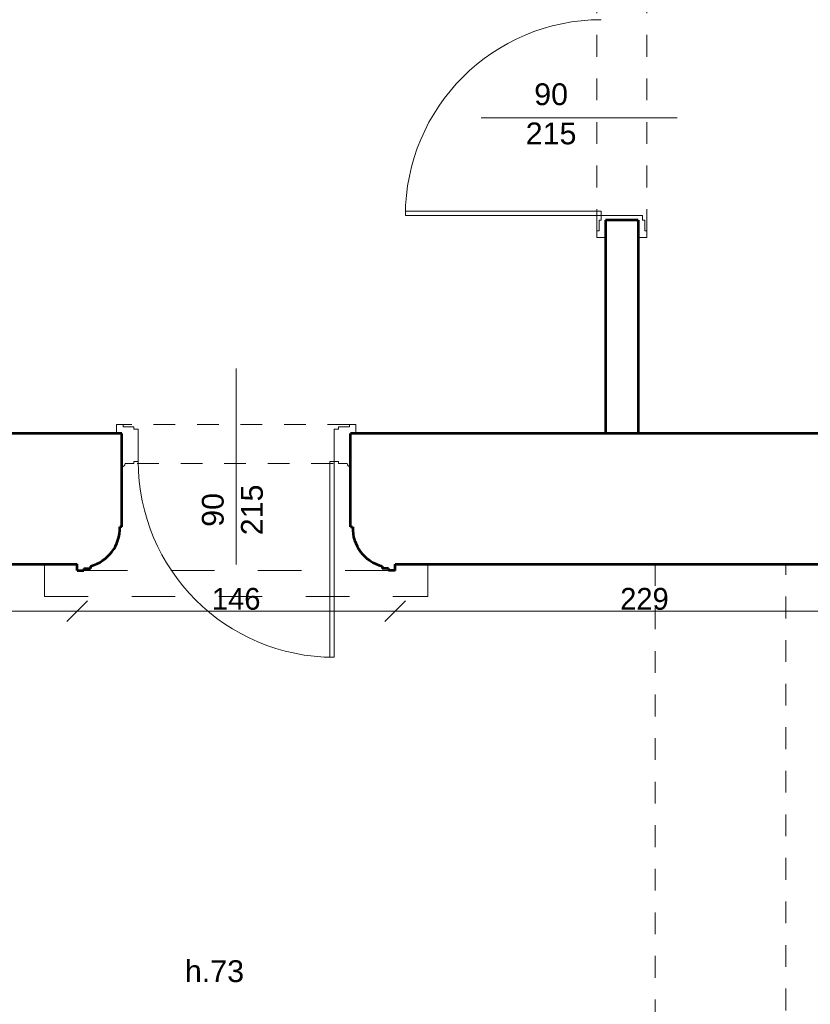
# Model space of a CAD drawing. Header units: inches. Extents: x -21887 to 84279, y -131485 to 67836.
# Tile 248 of 256: x 61329 to 64961, y 53008 to 57531. Entities that reach past the tile are written whole.
import ezdxf

# ---------------------------------------------------------------- set-up
doc = ezdxf.new("R2010")
doc.units = ezdxf.units.IN
doc.header["$MEASUREMENT"] = 0
doc.linetypes.add('Dashed', pattern=[400, 200, -200])
doc.linetypes.add('Dashed copy', pattern=[200, 100, -100])
doc.layers.get('0').update_dxf_attribs({"lineweight": 13})
doc.layers.get('Defpoints').update_dxf_attribs({"lineweight": 13})
for name, color, linetype, lineweight in [('AI_MURY', 7, 'Continuous', 53), ('Dimensioning', 7, 'Continuous', 13), ('DRZWI', 7, 'Continuous', 13), ('dzialowki', 7, 'Continuous', 53), ('PODCIAGI', 7, 'Continuous', 13)]:
    doc.layers.add(name, color=color, linetype=linetype, lineweight=lineweight)
doc.styles.add('GENERATED_STYLE_7', font='txt')
doc.styles.add('Style-Courier New', font='txt')
doc.dimstyles.new('Dimstyle_5', dxfattribs={"dimtxt": 100, "dimasz": 95, "dimexe": 0.18, "dimexo": 0, "dimgap": 0.09, "dimtad": 1, "dimtih": 1, "dimtoh": 1, "dimdec": 0, "dimlfac": 0.1, "dimzin": 0, "dimdsep": 46, "dimlunit": 5, "dimtxsty": 'GENERATED_STYLE_7', "dimblk": 'ARROWHEAD_6', "dimcen": 0.09, "dimclrd": 161, "dimclre": 161, "dimclrt": 7, "dimadec": 0, "dimazin": 0, "dimtfac": 1, "dimtdec": 0, "dimtmove": 0, "dimatfit": 3, "dimfxl": 0, "dimtolj": 1, "dimtzin": 0, "dimarcsym": 0})

# ---------------------------------------------------------------- blocks, each defined once
blk = doc.blocks.new('ARROWHEAD_6')
at = {"color": 0, "linetype": 'Continuous'}
for p, q in [((-0.5, -0.5), (0.5, 0.5)), ((0, 0), (-1, 0))]:
    blk.add_line(p, q, dxfattribs=at)
blk = doc.blocks.new('*U1680')
at = {"layer": 'Defpoints', "color": 0, "linetype": 'Continuous'}
for p in [(59735.5, 55030.7), (61593.4, 55030.7), (61593.4, 54813.9)]:
    blk.add_point(p, dxfattribs=at)
at = {"layer": 'Dimensioning', "color": 161, "linetype": 'Continuous', "lineweight": -2}
for p, q in [((59735.5, 54814), (59735.5, 54813.7)), ((59830.5, 54813.9), (61498.4, 54813.9)), ((61593.4, 54814), (61593.4, 54813.7))]:
    blk.add_line(p, q, dxfattribs=at)
at = {"layer": 'Dimensioning', "color": 161, "linetype": 'Continuous', "lineweight": -2, "xscale": 95, "yscale": 95, "zscale": 95, "rotation": 180}
blk.add_blockref('ARROWHEAD_6', (59735.5, 54813.9), dxfattribs=at)
at = {"layer": 'Dimensioning', "color": 161, "linetype": 'Continuous', "lineweight": -2, "xscale": 95, "yscale": 95, "zscale": 95}
blk.add_blockref('ARROWHEAD_6', (61593.4, 54813.9), dxfattribs=at)
at = {"layer": 'Dimensioning', "color": 7, "linetype": 'Continuous', "insert": (60664.5, 54870.1), "char_height": 100, "attachment_point": 5, "style": 'GENERATED_STYLE_7'}
blk.add_mtext('186', dxfattribs=at)
blk = doc.blocks.new('*D3358')
at = {"layer": 'Defpoints'}
for p in [(59735.5, 55030.7), (61593.4, 55030.7), (60664.5, 54813.9), (61593.4, 54813.9)]:
    blk.add_point(p, dxfattribs=at)
at = {"layer": 'Dimensioning', "color": 161, "linetype": 'Continuous'}
blk.add_blockref('*U1680', (0, 0), dxfattribs=at)
blk = doc.blocks.new('*U1681')
at = {"layer": 'Defpoints', "color": 0, "linetype": 'Continuous'}
for p in [(61593.4, 55030.7), (63053.4, 55030.7), (63053.4, 54813.9)]:
    blk.add_point(p, dxfattribs=at)
at = {"layer": 'Dimensioning', "color": 161, "linetype": 'Continuous', "lineweight": -2}
for p, q in [((61593.4, 54814), (61593.4, 54813.7)), ((61688.4, 54813.9), (62958.4, 54813.9)), ((63053.4, 54814), (63053.4, 54813.7))]:
    blk.add_line(p, q, dxfattribs=at)
at = {"layer": 'Dimensioning', "color": 161, "linetype": 'Continuous', "lineweight": -2, "xscale": 95, "yscale": 95, "zscale": 95, "rotation": 180}
blk.add_blockref('ARROWHEAD_6', (61593.4, 54813.9), dxfattribs=at)
at = {"layer": 'Dimensioning', "color": 161, "linetype": 'Continuous', "lineweight": -2, "xscale": 95, "yscale": 95, "zscale": 95}
blk.add_blockref('ARROWHEAD_6', (63053.4, 54813.9), dxfattribs=at)
at = {"layer": 'Dimensioning', "color": 7, "linetype": 'Continuous', "insert": (62323.4, 54870.1), "char_height": 100, "attachment_point": 5, "style": 'GENERATED_STYLE_7'}
blk.add_mtext('146', dxfattribs=at)
blk = doc.blocks.new('*D3359')
at = {"layer": 'Defpoints'}
for p in [(61593.4, 55030.7), (63053.4, 55030.7), (62323.4, 54813.9), (63053.4, 54813.9)]:
    blk.add_point(p, dxfattribs=at)
at = {"layer": 'Dimensioning', "color": 161, "linetype": 'Continuous'}
blk.add_blockref('*U1681', (0, 0), dxfattribs=at)
blk = doc.blocks.new('*U1682')
at = {"layer": 'Defpoints', "color": 0, "linetype": 'Continuous'}
for p in [(63053.4, 55030.7), (65344.5, 55030.7), (65344.5, 54813.9)]:
    blk.add_point(p, dxfattribs=at)
at = {"layer": 'Dimensioning', "color": 161, "linetype": 'Continuous', "lineweight": -2}
for p, q in [((63053.4, 54814), (63053.4, 54813.7)), ((63148.4, 54813.9), (65249.5, 54813.9)), ((65344.5, 54814), (65344.5, 54813.7))]:
    blk.add_line(p, q, dxfattribs=at)
at = {"layer": 'Dimensioning', "color": 161, "linetype": 'Continuous', "lineweight": -2, "xscale": 95, "yscale": 95, "zscale": 95, "rotation": 180}
blk.add_blockref('ARROWHEAD_6', (63053.4, 54813.9), dxfattribs=at)
at = {"layer": 'Dimensioning', "color": 161, "linetype": 'Continuous', "lineweight": -2, "xscale": 95, "yscale": 95, "zscale": 95}
blk.add_blockref('ARROWHEAD_6', (65344.5, 54813.9), dxfattribs=at)
at = {"layer": 'Dimensioning', "color": 7, "linetype": 'Continuous', "insert": (64198.9, 54870.1), "char_height": 100, "attachment_point": 5, "style": 'GENERATED_STYLE_7'}
blk.add_mtext('229', dxfattribs=at)
blk = doc.blocks.new('*D3360')
at = {"layer": 'Defpoints'}
for p in [(63053.4, 55030.7), (65344.5, 55030.7), (64198.9, 54813.9), (65344.5, 54813.9)]:
    blk.add_point(p, dxfattribs=at)
at = {"layer": 'Dimensioning', "color": 161, "linetype": 'Continuous'}
blk.add_blockref('*U1682', (0, 0), dxfattribs=at)

msp = doc.modelspace()

# ---------------------------------------------------------------- linework, layer by layer
at = {"layer": 'AI_MURY', "color": 7, "linetype": 'Continuous'}
for p, q in [((61798.4, 55630.7), (59530.5, 55630.7)), ((61798.4, 55200.7), (61798.4, 55630.7)), ((65549.5, 55630.7), (62848.4, 55630.7)), ((62848.4, 55200.7), (62848.4, 55630.7)), ((61798.4, 55200.7), (61788.4, 55200.7)), ((62848.4, 55200.7), (62858.4, 55200.7)), ((59735.5, 55030.7), (61593.4, 55030.7)), ((61593.4, 55000.7), (61593.4, 55030.7)), ((61593.4, 55000.7), (61623.4, 55000.7)), ((61623.4, 55010.7), (61653.4, 55010.7)), ((61623.4, 55010.7), (61623.4, 55000.7)), ((61653.4, 55020.7), (61653.4, 55010.7)), ((62993.4, 55020.7), (62993.4, 55010.7)), ((63023.4, 55010.7), (62993.4, 55010.7)), ((63023.4, 55010.7), (63023.4, 55000.7)), ((63053.4, 55000.7), (63023.4, 55000.7)), ((63053.4, 55030.7), (65344.5, 55030.7)), ((63053.4, 55000.7), (63053.4, 55030.7))]:
    msp.add_line(p, q, dxfattribs=at)
for centre, start, end in [((61608.5, 55195.3), 284.44, 1.7261), ((63038.4, 55195.3), 178.2739, 255.56)]:
    msp.add_arc(centre, 180, start, end, dxfattribs=at)
at = {"layer": 'DRZWI', "color": 5, "linetype": 'Continuous'}
for p, q in [((62323.4, 55029), (62323.4, 55929)), ((61773.4, 55670.7), (61773.4, 55630.7)), ((61803.4, 55670.7), (61773.4, 55670.7)), ((61803.4, 55670.7), (61803.4, 55660.7)), ((62843.4, 55670.7), (62843.4, 55660.7)), ((62843.4, 55670.7), (62873.4, 55670.7)), ((62873.4, 55670.7), (62873.4, 55630.7)), ((61853.4, 55660.7), (61803.4, 55660.7)), ((61853.4, 55660.7), (61853.4, 55650.7)), ((61853.4, 55650.7), (61873.4, 55650.7)), ((61873.4, 55502.2), (61873.4, 55650.7)), ((62773.4, 55502.2), (62773.4, 55650.7)), ((62793.4, 55650.7), (62773.4, 55650.7)), ((62793.4, 55660.7), (62793.4, 55650.7)), ((62793.4, 55660.7), (62843.4, 55660.7)), ((61853.4, 55492.2), (61813.4, 55492.2)), ((61853.4, 55502.2), (61873.4, 55502.2)), ((61853.4, 55492.2), (61853.4, 55502.2)), ((62753.4, 54602.2), (62753.4, 55502.2)), ((62753.4, 55502.2), (62773.4, 55502.2)), ((62773.4, 54602.2), (62773.4, 55502.2)), ((62793.4, 55502.2), (62773.4, 55502.2)), ((62793.4, 55492.2), (62793.4, 55502.2)), ((62793.4, 55492.2), (62833.4, 55492.2)), ((62753.4, 54602.2), (62773.4, 54602.2))]:
    msp.add_line(p, q, dxfattribs=at)
at = {"layer": 'DRZWI', "color": 5, "linetype": 'Dashed copy'}
for p, q in [((62843.4, 55670.7), (61803.4, 55670.7)), ((62768.4, 55492.2), (61853.4, 55492.2))]:
    msp.add_line(p, q, dxfattribs=at)
at = {"layer": 'DRZWI', "color": 49, "linetype": 'Dashed'}
for p, q in [((61443.4, 55030.7), (61443.4, 54880.7)), ((63203.4, 55030.7), (63203.4, 54880.7)), ((61443.4, 54880.7), (63203.4, 54880.7))]:
    msp.add_line(p, q, dxfattribs=at)
at = {"layer": 'DRZWI', "color": 7, "linetype": 'Dashed'}
msp.add_line((61623.4, 55000.7), (63023.4, 55000.7), dxfattribs=at)
at = {"layer": 'DRZWI', "color": 7, "linetype": 'Dashed copy'}
for p, q in [((64248.4, 55030.7), (64248.4, 52580.7)), ((64848.4, 52580.7), (64848.4, 55030.7))]:
    msp.add_line(p, q, dxfattribs=at)
at = {"layer": 'DRZWI', "color": 7, "linetype": 'Continuous'}
for centre, radius, start, end in [((61798.4, 55492.2), 15, 270, 0), ((62773.4, 55502.2), 900, 180, 270), ((62848.4, 55492.2), 15, 180, 270)]:
    msp.add_arc(centre, radius, start, end, dxfattribs=at)
at = {"layer": 'dzialowki', "color": 12, "linetype": 'Continuous'}
for p, q in [((64170.5, 56610.7), (64020.5, 56610.7)), ((64020.5, 56610.7), (64020.5, 55630.7)), ((64170.5, 56610.7), (64170.5, 55630.7))]:
    msp.add_line(p, q, dxfattribs=at)
at = {"layer": 'PODCIAGI', "color": 5, "linetype": 'Dashed copy'}
for p, q in [((63980.5, 56560.7), (63980.5, 57600.7)), ((64210.5, 56560.7), (64210.5, 57600.7))]:
    msp.add_line(p, q, dxfattribs=at)
at = {"layer": 'PODCIAGI', "color": 5, "linetype": 'Continuous'}
for p, q in [((64349.2, 57080.7), (63449.2, 57080.7)), ((63100.5, 56650.7), (63100.5, 56630.7)), ((63100.5, 56650.7), (64000.5, 56650.7)), ((63100.5, 56630.7), (64000.5, 56630.7)), ((64000.5, 56650.7), (64000.5, 56630.7)), ((64000.5, 56610.7), (64000.5, 56630.7)), ((64000.5, 56630.7), (64190.5, 56630.7)), ((64190.5, 56610.7), (64190.5, 56630.7)), ((63990.5, 56610.7), (64000.5, 56610.7)), ((63990.5, 56610.7), (63990.5, 56560.7)), ((64200.5, 56610.7), (64190.5, 56610.7)), ((64200.5, 56610.7), (64200.5, 56560.7)), ((63980.5, 56560.7), (63990.5, 56560.7)), ((63980.5, 56560.7), (63980.5, 56530.7)), ((63980.5, 56530.7), (64020.5, 56530.7)), ((64210.5, 56530.7), (64170.5, 56530.7)), ((64210.5, 56560.7), (64200.5, 56560.7)), ((64210.5, 56560.7), (64210.5, 56530.7))]:
    msp.add_line(p, q, dxfattribs=at)
at = {"layer": 'PODCIAGI', "color": 7, "linetype": 'Continuous'}
msp.add_arc((64000.5, 56630.7), 900, 90, 180, dxfattribs=at)

# ---------------------------------------------------------------- texts
at = {"layer": 'DRZWI', "color": 5, "insert": (62165.8, 55279.1), "char_height": 100, "width": 704.483, "attachment_point": 2, "rotation": 90, "line_spacing_factor": 1.079165, "style": 'GENERATED_STYLE_7'}
msp.add_mtext('\\fArial|b0|i0|c238|p39;90\\P215', dxfattribs=at)
at = {"layer": 'DRZWI', "color": 220, "insert": (62087.8, 53210.7), "char_height": 100, "width": 460.863, "attachment_point": 1, "style": 'GENERATED_STYLE_7'}
msp.add_mtext('\\fArial|b0|i0|c238|p39;h.73', dxfattribs=at)
at = {"layer": 'PODCIAGI', "color": 5, "insert": (63770, 57238.3), "char_height": 100, "width": 704.483, "attachment_point": 2, "line_spacing_factor": 1.079165, "style": 'GENERATED_STYLE_7'}
msp.add_mtext('\\fArial|b0|i0|c238|p39;90\\P215', dxfattribs=at)

# ---------------------------------------------------------------- dimensions: what is measured, and where the dimension line sits
at = {"layer": 'Dimensioning', "color": 161, "linetype": 'Continuous'}
for base, p1, p2, picture, middle in [((61593.4, 54813.9), (59735.5, 55030.7), (61593.4, 55030.7), '*D3358', (60664.5, 54813.9)), ((63053.4, 54813.9), (61593.4, 55030.7), (63053.4, 55030.7), '*D3359', (62323.4, 54813.9)), ((65344.5, 54813.9), (63053.4, 55030.7), (65344.5, 55030.7), '*D3360', (64198.9, 54813.9))]:
    dim = msp.add_linear_dim(base=base, p1=p1, p2=p2, dimstyle='Dimstyle_5', override={"dimtxsty": 'Style-Courier New', "dimclrd": 0, "dimclre": 161, "dimlwe": 0}, dxfattribs=at)
    dim.commit()
    dim.dimension.update_dxf_attribs({"geometry": picture, "text_midpoint": middle, "dimtype": 128})

doc.saveas('drawing.dxf')
